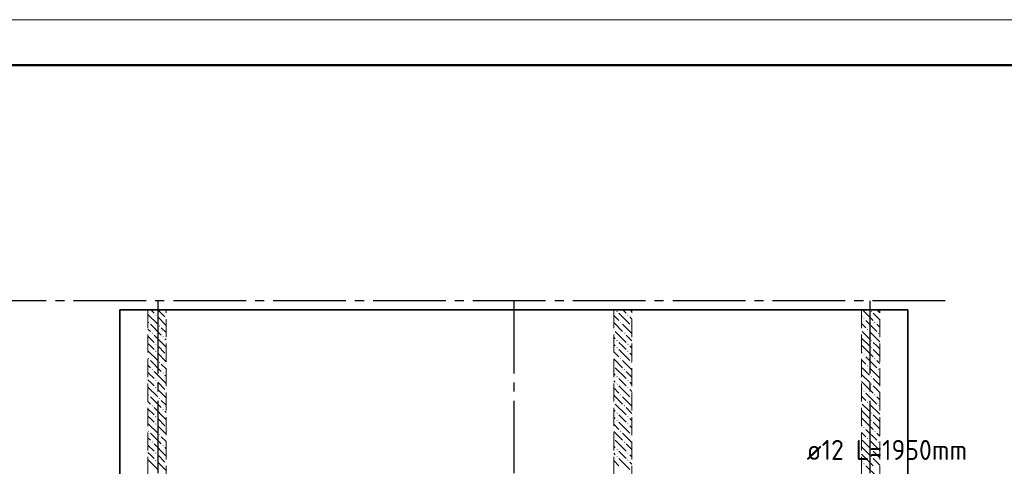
# Model space of a CAD drawing. Header units: millimetres. Extents: x 0 to 64958, y 0 to 42000.
# Tile 32 of 33: x 33317 to 44162, y 37076 to 42000. Entities that reach past the tile are written whole.
import ezdxf

# ---------------------------------------------------------------- set-up
doc = ezdxf.new("R2010")
doc.units = ezdxf.units.MM
doc.linetypes.add('______2', pattern=[270, 200, -70])
doc.linetypes.add('______5', pattern=[1100, 800, -100, 100, -100])
for name, color, linetype, lineweight in [('Standard', 7, 'Continuous', 25), ('ДОП Верх по Х', 7, 'Continuous', 25), ('Оси', 40, '______5', 18)]:
    doc.layers.add(name, color=color, linetype=linetype, lineweight=lineweight)
doc.layers.add('ЖБ Перекрытие верхний уровень', color=7, linetype='Continuous', lineweight=25, true_color=0xe0e0ff)
doc.layers.add('ЖБ Стена верхний уровень', color=7, linetype='Continuous', lineweight=25, true_color=0x006e00)
doc.styles.add('ISOCPEUR', font='txt')

msp = doc.modelspace()

# ---------------------------------------------------------------- hatches: boundary and pattern name
at = {"layer": 'ЖБ Стена верхний уровень', "linetype": 'Continuous', "lineweight": 18, "transparency": 33554687}
for points in [[(34810, 38743), (34817, 38750), (34823, 38743), (34817, 38737)], [(39890, 38783), (39897, 38790), (39903, 38783), (39897, 38777)], [(40010, 38743), (40017, 38750), (40023, 38743), (40017, 38737)], [(42690, 38783), (42697, 38790), (42703, 38783), (42697, 38777)], [(34730, 38663), (34737, 38670), (34743, 38663), (34737, 38657)], [(34850, 38623), (34857, 38630), (34863, 38623), (34857, 38617)], [(39930, 38663), (39937, 38670), (39943, 38663), (39937, 38657)], [(40050, 38623), (40057, 38630), (40060, 38627), (40060, 38620), (40057, 38617)], [(42610, 38703), (42617, 38710), (42623, 38703), (42617, 38697)], [(42730, 38663), (42737, 38670), (42743, 38663), (42737, 38657)], [(34770, 38543), (34777, 38550), (34783, 38543), (34777, 38537)], [(34890, 38503), (34897, 38510), (34903, 38503), (34897, 38497)], [(39860, 38587), (39863, 38583), (39860, 38580)], [(39970, 38543), (39977, 38550), (39983, 38543), (39977, 38537)], [(42650, 38583), (42657, 38590), (42663, 38583), (42657, 38577)], [(42770, 38543), (42777, 38550), (42783, 38543), (42777, 38537)], [(34810, 38423), (34817, 38430), (34823, 38423), (34817, 38417)], [(39890, 38463), (39897, 38470), (39903, 38463), (39897, 38457)], [(40010, 38423), (40017, 38430), (40023, 38423), (40017, 38417)], [(42690, 38463), (42697, 38470), (42703, 38463), (42697, 38457)], [(34810, 38343), (34817, 38350), (34823, 38343), (34817, 38337)], [(39890, 38383), (39897, 38390), (39903, 38383), (39897, 38377)], [(40010, 38343), (40017, 38350), (40023, 38343), (40017, 38337)], [(42610, 38303), (42617, 38310), (42623, 38303), (42617, 38297)], [(42690, 38383), (42697, 38390), (42703, 38383), (42697, 38377)], [(34730, 38263), (34737, 38270), (34743, 38263), (34737, 38257)], [(34850, 38223), (34857, 38230), (34863, 38223), (34857, 38217)], [(39860, 38187), (39863, 38183), (39860, 38180)], [(39930, 38263), (39937, 38270), (39943, 38263), (39937, 38257)], [(40050, 38223), (40057, 38230), (40060, 38227), (40060, 38220), (40057, 38217)], [(42650, 38183), (42657, 38190), (42663, 38183), (42657, 38177)], [(42730, 38263), (42737, 38270), (42743, 38263), (42737, 38257)], [(34770, 38143), (34777, 38150), (34783, 38143), (34777, 38137)], [(34890, 38103), (34897, 38110), (34903, 38103), (34897, 38097)], [(39890, 38063), (39897, 38070), (39903, 38063), (39897, 38057)], [(39970, 38143), (39977, 38150), (39983, 38143), (39977, 38137)], [(42690, 38063), (42697, 38070), (42703, 38063), (42697, 38057)], [(42770, 38143), (42777, 38150), (42783, 38143), (42777, 38137)], [(34810, 38023), (34817, 38030), (34823, 38023), (34817, 38017)], [(39890, 37983), (39897, 37990), (39903, 37983), (39897, 37977)], [(40010, 38023), (40017, 38030), (40023, 38023), (40017, 38017)], [(42690, 37983), (42697, 37990), (42703, 37983), (42697, 37977)], [(34730, 37863), (34737, 37870), (34743, 37863), (34737, 37857)], [(34810, 37943), (34817, 37950), (34823, 37943), (34817, 37937)], [(39930, 37863), (39937, 37870), (39943, 37863), (39937, 37857)], [(40010, 37943), (40017, 37950), (40023, 37943), (40017, 37937)], [(42610, 37903), (42617, 37910), (42623, 37903), (42617, 37897)], [(42730, 37863), (42737, 37870), (42743, 37863), (42737, 37857)], [(34770, 37743), (34777, 37750), (34783, 37743), (34777, 37737)], [(34850, 37823), (34857, 37830), (34863, 37823), (34857, 37817)], [(39860, 37787), (39863, 37783), (39860, 37780)], [(39970, 37743), (39977, 37750), (39983, 37743), (39977, 37737)], [(40050, 37823), (40057, 37830), (40060, 37827), (40060, 37820), (40057, 37817)], [(42650, 37783), (42657, 37790), (42663, 37783), (42657, 37777)], [(42770, 37743), (42777, 37750), (42783, 37743), (42777, 37737)], [(34890, 37703), (34897, 37710), (34903, 37703), (34897, 37697)], [(39890, 37663), (39897, 37670), (39903, 37663), (39897, 37657)], [(42690, 37663), (42697, 37670), (42703, 37663), (42697, 37657)], [(34810, 37623), (34817, 37630), (34823, 37623), (34817, 37617)], [(34810, 37543), (34817, 37550), (34823, 37543), (34817, 37537)], [(39890, 37583), (39897, 37590), (39903, 37583), (39897, 37577)], [(40010, 37623), (40017, 37630), (40023, 37623), (40017, 37617)], [(40010, 37543), (40017, 37550), (40023, 37543), (40017, 37537)], [(42690, 37583), (42697, 37590), (42703, 37583), (42697, 37577)], [(34730, 37463), (34737, 37470), (34743, 37463), (34737, 37457)], [(34850, 37423), (34857, 37430), (34863, 37423), (34857, 37417)], [(39930, 37463), (39937, 37470), (39943, 37463), (39937, 37457)], [(40050, 37423), (40057, 37430), (40060, 37427), (40060, 37420), (40057, 37417)], [(42610, 37503), (42617, 37510), (42623, 37503), (42617, 37497)], [(42730, 37463), (42737, 37470), (42743, 37463), (42737, 37457)], [(34770, 37343), (34777, 37350), (34783, 37343), (34777, 37337)], [(34890, 37303), (34897, 37310), (34903, 37303), (34897, 37297)], [(39860, 37387), (39863, 37383), (39860, 37380)], [(39970, 37343), (39977, 37350), (39983, 37343), (39977, 37337)], [(42650, 37383), (42657, 37390), (42663, 37383), (42657, 37377)], [(42770, 37343), (42777, 37350), (42783, 37343), (42777, 37337)], [(34810, 37223), (34817, 37230), (34823, 37223), (34817, 37217)], [(39890, 37263), (39897, 37270), (39903, 37263), (39897, 37257)], [(40010, 37223), (40017, 37230), (40023, 37223), (40017, 37217)], [(42690, 37263), (42697, 37270), (42703, 37263), (42697, 37257)], [(34810, 37143), (34817, 37150), (34823, 37143), (34817, 37137)], [(39890, 37183), (39897, 37190), (39903, 37183), (39897, 37177)], [(40010, 37143), (40017, 37150), (40023, 37143), (40017, 37137)], [(42610, 37103), (42617, 37110), (42623, 37103), (42617, 37097)], [(42690, 37183), (42697, 37190), (42703, 37183), (42697, 37177)]]:
    msp.add_hatch(color=7, dxfattribs=at).paths.add_polyline_path(points, flags=16)

# ---------------------------------------------------------------- linework, layer by layer
at = {"layer": 'Standard', "color": 7, "linetype": 'Continuous', "lineweight": 13, "transparency": 33554687}
msp.add_lwpolyline([(0, 0), (59400, 0), (59400, 42000), (0, 42000), (0, 0)], close=True, dxfattribs=at)
at = {"layer": 'Standard', "color": 7, "linetype": 'Continuous', "lineweight": 50, "transparency": 33554687}
msp.add_lwpolyline([(2000, 41500), (58900, 41500), (58900, 500), (2000, 500), (2000, 41500)], close=True, dxfattribs=at)
at = {"layer": 'ЖБ Перекрытие верхний уровень', "color": 7, "linetype": 'Continuous', "lineweight": 35, "transparency": 33554687}
for p, q in [((43100, 38800), (34420, 38800)), ((34420, 38800), (34420, 34830)), ((43100, 34830), (43100, 38800))]:
    msp.add_line(p, q, dxfattribs=at)
at = {"layer": 'ЖБ Стена верхний уровень', "color": 251, "linetype": '______2', "lineweight": 13, "true_color": 0x656565, "transparency": 33554687}
for p, q in [((34730, 38800), (34730, 36340)), ((34930, 38800), (34730, 38800)), ((34930, 36340), (34930, 38800)), ((39860, 38800), (39860, 36340)), ((40060, 38800), (39860, 38800)), ((40060, 36340), (40060, 38800)), ((42590, 38800), (42590, 36340)), ((42790, 38800), (42590, 38800)), ((42790, 36340), (42790, 38800))]:
    msp.add_line(p, q, dxfattribs=at)
at = {"layer": 'ЖБ Стена верхний уровень', "color": 9, "linetype": 'Continuous', "lineweight": 18, "true_color": 0xc7c7c7, "transparency": 33554687}
for p, q in [((34730, 38750), (34837, 38643)), ((34797, 38763), (34760, 38800)), ((34837, 38723), (34930, 38630)), ((34840, 38800), (34917, 38723)), ((34920, 38800), (34930, 38790)), ((39860, 38740), (39917, 38683)), ((39917, 38763), (40037, 38643)), ((39997, 38763), (39960, 38800)), ((40037, 38723), (40060, 38700)), ((40040, 38800), (40060, 38780)), ((42590, 38730), (42597, 38723)), ((42600, 38800), (42717, 38683)), ((42717, 38763), (42790, 38690)), ((42790, 38770), (42760, 38800)), ((34757, 38643), (34877, 38523)), ((39860, 38660), (39957, 38563)), ((39957, 38643), (40060, 38540)), ((42597, 38643), (42590, 38650)), ((42637, 38603), (42597, 38643)), ((42637, 38683), (42757, 38563)), ((42757, 38643), (42790, 38610)), ((34730, 38590), (34757, 38563)), ((34730, 38510), (34797, 38443)), ((34917, 38403), (34797, 38523)), ((34930, 38550), (34877, 38603)), ((39877, 38563), (39997, 38443)), ((40060, 38460), (39997, 38523)), ((42597, 38563), (42677, 38483)), ((42677, 38563), (42790, 38450)), ((34757, 38403), (34730, 38430)), ((34797, 38363), (34757, 38403)), ((34837, 38403), (34917, 38323)), ((34917, 38483), (34930, 38470)), ((34917, 38403), (34930, 38390)), ((39860, 38500), (39877, 38483)), ((39860, 38420), (39877, 38403)), ((39957, 38403), (39917, 38443)), ((39997, 38363), (39957, 38403)), ((40037, 38403), (40060, 38380)), ((42597, 38483), (42590, 38490)), ((42590, 38410), (42597, 38403)), ((42597, 38483), (42677, 38403)), ((42597, 38403), (42717, 38283)), ((42757, 38403), (42717, 38443)), ((42790, 38370), (42757, 38403)), ((34730, 38350), (34837, 38243)), ((34837, 38323), (34930, 38230)), ((39860, 38340), (39917, 38283)), ((39917, 38363), (40037, 38243)), ((40037, 38323), (40060, 38300)), ((42590, 38330), (42597, 38323)), ((42717, 38363), (42790, 38290)), ((34730, 38190), (34757, 38163)), ((34757, 38243), (34877, 38123)), ((34930, 38150), (34877, 38203)), ((39860, 38260), (39957, 38163)), ((39957, 38243), (40060, 38140)), ((42597, 38243), (42590, 38250)), ((42637, 38203), (42597, 38243)), ((42637, 38283), (42757, 38163)), ((42757, 38243), (42790, 38210)), ((34730, 38110), (34797, 38043)), ((34917, 38003), (34797, 38123)), ((34917, 38083), (34930, 38070)), ((39860, 38100), (39877, 38083)), ((39877, 38163), (39997, 38043)), ((40060, 38060), (39997, 38123)), ((42597, 38083), (42590, 38090)), ((42597, 38163), (42677, 38083)), ((42597, 38083), (42677, 38003)), ((42677, 38163), (42790, 38050)), ((34757, 38003), (34730, 38030)), ((34797, 37963), (34757, 38003)), ((34837, 38003), (34917, 37923)), ((34917, 38003), (34930, 37990)), ((39860, 38020), (39877, 38003)), ((39957, 38003), (39917, 38043)), ((39917, 37963), (40037, 37843)), ((39997, 37963), (39957, 38003)), ((40037, 38003), (40060, 37980)), ((42590, 38010), (42597, 38003)), ((42597, 38003), (42717, 37883)), ((42757, 38003), (42717, 38043)), ((42717, 37963), (42790, 37890)), ((42790, 37970), (42757, 38003)), ((34730, 37950), (34837, 37843)), ((34837, 37923), (34930, 37830)), ((39860, 37940), (39917, 37883)), ((39860, 37860), (39957, 37763)), ((40037, 37923), (40060, 37900)), ((42590, 37930), (42597, 37923)), ((42637, 37883), (42757, 37763)), ((34730, 37790), (34757, 37763)), ((34757, 37843), (34877, 37723)), ((34930, 37750), (34877, 37803)), ((39877, 37763), (39997, 37643)), ((39957, 37843), (40060, 37740)), ((42597, 37843), (42590, 37850)), ((42637, 37803), (42597, 37843)), ((42597, 37763), (42677, 37683)), ((42677, 37763), (42790, 37650)), ((42757, 37843), (42790, 37810)), ((34730, 37710), (34797, 37643)), ((34917, 37603), (34797, 37723)), ((34917, 37683), (34930, 37670)), ((39860, 37700), (39877, 37683)), ((39957, 37603), (39917, 37643)), ((40060, 37660), (39997, 37723)), ((42597, 37683), (42590, 37690)), ((42597, 37683), (42677, 37603)), ((42757, 37603), (42717, 37643)), ((34757, 37603), (34730, 37630)), ((34730, 37550), (34837, 37443)), ((34797, 37563), (34757, 37603)), ((34837, 37603), (34917, 37523)), ((34917, 37603), (34930, 37590)), ((39860, 37620), (39877, 37603)), ((39860, 37540), (39917, 37483)), ((39917, 37563), (40037, 37443)), ((39997, 37563), (39957, 37603)), ((40037, 37603), (40060, 37580)), ((42590, 37610), (42597, 37603)), ((42590, 37530), (42597, 37523)), ((42597, 37603), (42717, 37483)), ((42717, 37563), (42790, 37490)), ((42790, 37570), (42757, 37603)), ((34757, 37443), (34877, 37323)), ((34837, 37523), (34930, 37430)), ((39860, 37460), (39957, 37363)), ((39957, 37443), (40060, 37340)), ((40037, 37523), (40060, 37500)), ((42597, 37443), (42590, 37450)), ((42637, 37403), (42597, 37443)), ((42637, 37483), (42757, 37363)), ((42757, 37443), (42790, 37410)), ((34730, 37390), (34757, 37363)), ((34730, 37310), (34797, 37243)), ((34917, 37203), (34797, 37323)), ((34930, 37350), (34877, 37403)), ((39877, 37363), (39997, 37243)), ((40060, 37260), (39997, 37323)), ((42597, 37363), (42677, 37283)), ((42677, 37363), (42790, 37250)), ((34757, 37203), (34730, 37230)), ((34797, 37163), (34757, 37203)), ((34837, 37203), (34917, 37123)), ((34917, 37283), (34930, 37270)), ((34917, 37203), (34930, 37190)), ((39860, 37300), (39877, 37283)), ((39860, 37220), (39877, 37203)), ((39957, 37203), (39917, 37243)), ((39997, 37163), (39957, 37203)), ((40037, 37203), (40060, 37180)), ((42597, 37283), (42590, 37290)), ((42590, 37210), (42597, 37203)), ((42597, 37283), (42677, 37203)), ((42597, 37203), (42717, 37083)), ((42757, 37203), (42717, 37243)), ((42790, 37170), (42757, 37203)), ((34730, 37150), (34837, 37043)), ((34837, 37123), (34930, 37030)), ((39860, 37140), (39917, 37083)), ((39917, 37163), (40037, 37043)), ((40037, 37123), (40060, 37100)), ((42590, 37130), (42597, 37123)), ((42717, 37163), (42790, 37090)), ((42637, 37083), (42757, 36963))]:
    msp.add_line(p, q, dxfattribs=at)
at = {"layer": 'Оси', "color": 8, "linetype": '______5', "lineweight": -3, "transparency": 33554687}
for p, q in [((43510, 38900), (4600, 38900)), ((34840, 38900), (34840, 15270)), ((38760, 38900), (38760, 15270)), ((42680, 38900), (42680, 15270))]:
    msp.add_line(p, q, dxfattribs=at)

# ---------------------------------------------------------------- texts
at = {"layer": 'ДОП Верх по Х', "color": 7, "linetype": 'Continuous', "lineweight": 13, "transparency": 33554687, "insert": (41985, 37147), "char_height": 220, "width": 2104.38, "attachment_point": 7, "style": 'ISOCPEUR'}
msp.add_mtext('\\W0.94;ø12 L=1950mm ', dxfattribs=at)

doc.saveas('drawing.dxf')
